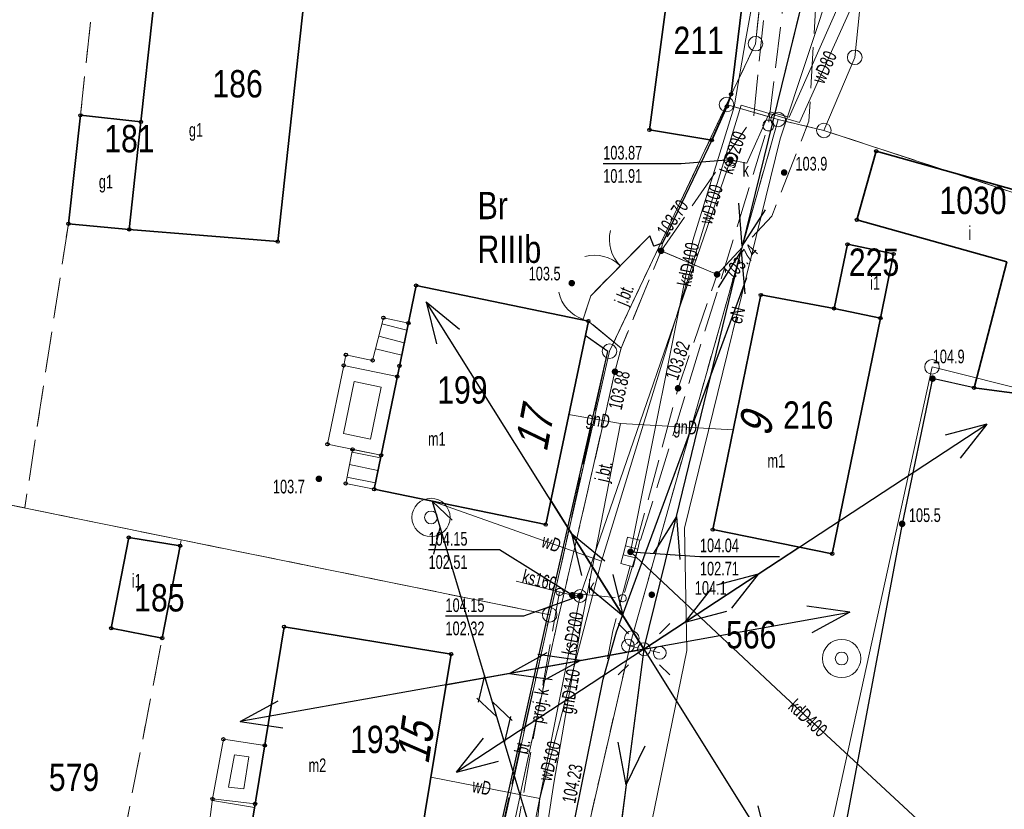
# Model space of a CAD drawing. Header units: inches. Extents: x 6497603 to 6502483, y 5925790 to 5934357.
# Tile 189 of 256: x 6501209 to 6501263, y 5926229 to 5926272. Entities that reach past the tile are written whole.
import ezdxf
from ezdxf.enums import TextEntityAlignment as Align

# ---------------------------------------------------------------- set-up
doc = ezdxf.new("R2010")
doc.units = ezdxf.units.IN
doc.header["$MEASUREMENT"] = 0
for name, pattern in [('2.25_0.75', [3, 2.25, -0.75]), ('219-1000', [0, 0]), ('egkk-1000', [3, 2.25, -0.75]), ('egug-1000', [1.5, 0.75, -0.75]), ('otob_1000', [0, 0]), ('otof_1000', [0, 0]), ('suep_nn_1000', [0, 0]), ('supp_1000', [1.25, 0.625, -0.625]), ('sutp_1000', [0, 0])]:
    doc.linetypes.add(name, pattern=pattern)
for name, color, linetype in [('202-punkt graniczny', 7, 'Continuous'), ('209-oznaczenie konturu klasyfikacyjnego', 7, 'Continuous'), ('210-oznaczenie konturu użytku gruntowego', 7, 'Continuous'), ('211-numer działki ewidencyjnej', 7, 'Continuous'), ('217-kontur klasyfikacyjny', 7, 'Continuous'), ('218-kontur użytku gruntowego', 7, 'Continuous'), ('219-działka ewidencyjna', 7, 'Continuous'), ('238-Punkt adresowy budynku', 7, 'Continuous'), ('312-budynek ewidencyjny', 7, 'Continuous'), ('312-oznaczenie budynku ewidencyjnego', 7, 'Continuous'), ('312-oznaczenie budynku ewidencyjnego-Atr117', 7, 'Continuous'), ('352-schody', 7, 'Continuous'), ('brama', 7, 'Continuous'), ('furtka', 7, 'Continuous'), ('jezdnia', 7, 'Continuous'), ('jezdnia-Atr17', 7, 'Continuous'), ('kratka ściekowa', 7, 'Continuous'), ('latarnia', 7, 'Continuous'), ('obszar utwardzony', 7, 'Continuous'), ('obszar utwardzony-Atr17', 7, 'Continuous'), ('ogrodzenie trwałe', 7, 'Continuous'), ('pikieta naturalna', 7, 'Continuous'), ('pikieta naturalna-Atr2', 7, 'Continuous'), ('pikieta sztuczna', 7, 'Continuous'), ('pikieta sztuczna-Atr2', 7, 'Continuous'), ('przewód elektroenergetyczny niskiego napięcia', 7, 'Continuous'), ('przewód elektroenergetyczny podziemny', 7, 'Continuous'), ('przewód elektroenergetyczny podziemny-Atr1', 7, 'Continuous'), ('przewód gazowy', 7, 'Continuous'), ('przewód gazowy-Atr1', 7, 'Continuous'), ('przewód kanalizacyjny', 7, 'Continuous'), ('przewód kanalizacyjny - ob. projektowany', 7, 'Continuous'), ('przewód kanalizacyjny - ob. projektowany-Atr1', 7, 'Continuous'), ('przewód kanalizacyjny-Atr1', 7, 'Continuous'), ('przewód telekomunikacyjny napowietrzny', 7, 'Continuous'), ('przewód wodociągowy', 7, 'Continuous'), ('przewód wodociągowy-Atr1', 7, 'Continuous'), ('Punkt budynku', 7, 'Continuous'), ('rzędna', 7, 'Continuous'), ('rzędna-Atr2', 7, 'Continuous'), ('rzędna-Atr3', 7, 'Continuous'), ('studnia kanalizacyjna', 7, 'Continuous'), ('studnia kanalizacyjna - ob. projektowany', 7, 'Continuous'), ('studnia kanalizacyjna-Atr17', 7, 'Continuous'), ('studnia zwykła', 7, 'Continuous'), ('słup przewodów napowietrznych', 7, 'Continuous'), ('weranda lub ganek', 7, 'Continuous')]:
    doc.layers.add(name, color=color, linetype=linetype)
doc.styles.get("Standard").update_dxf_attribs({"font": 'arial.ttf'})
doc.linetypes.add('902-1000', pattern='A,5,0,[1,ksztalty.shx,S=1,R=0,X=0,Y=0],5', length=10)

# ---------------------------------------------------------------- blocks, each defined once
blk = doc.blocks.new('202')
at = {"color": 0, "linetype": 'Continuous', "lineweight": 0}
blk.add_circle((0, 0), 0.4, dxfattribs=at)
blk = doc.blocks.new('PUNKTBUD')
at = {"color": 0}
blk.add_circle((0, 0), 0.09, dxfattribs=at)
blk = doc.blocks.new('PW01')
at = {"linetype": 'Continuous', "lineweight": 13}
h = blk.add_hatch(color=0, dxfattribs=at)
edge = h.paths.add_edge_path()
edge.add_arc((0, 0), 0.18, 0, 360)
blk = doc.blocks.new('US13')
at = {"color": 0, "linetype": 'Continuous', "lineweight": 13}
for radius in [1.05, 0.35]:
    blk.add_circle((0, 0), radius, dxfattribs=at)
blk = doc.blocks.new('SM01')
at = {"color": 0, "linetype": 'Continuous', "lineweight": 13}
for p, q in [((-0.848, 0.848), (-1.414, 1.414)), ((0.849, 0.848), (1.414, 1.414)), ((-0.848, -0.849), (-1.414, -1.414)), ((0.849, -0.849), (1.414, -1.414))]:
    blk.add_line(p, q, dxfattribs=at)
blk.add_circle((0, 0), 0.35, dxfattribs=at)
blk = doc.blocks.new('US15')
at = {"color": 0, "linetype": 'Continuous', "lineweight": 13}
blk.add_circle((0, 0), 0.35, dxfattribs=at)
blk = doc.blocks.new('US05')
at = {"color": 0, "linetype": 'Continuous', "lineweight": 13}
for p, q in [((-0.75, -0.35), (-0.75, 0.35)), ((-0.75, 0.35), (-0.25, 0.35)), ((-0.25, -0.35), (-0.25, 0.35)), ((-0.25, 0.35), (0.25, 0.35)), ((0.25, -0.35), (0.25, 0.35)), ((0.25, 0.35), (0.75, 0.35)), ((0.75, -0.35), (0.75, 0.35)), ((-0.75, -0.35), (-0.25, -0.35)), ((-0.25, -0.35), (0.25, -0.35)), ((0.25, -0.35), (0.75, -0.35))]:
    blk.add_line(p, q, dxfattribs=at)
blk = doc.blocks.new('OK02')
at = {"color": 0, "linetype": 'Continuous', "lineweight": 0}
for centre, start, end in [((-2, 0), 0, 60), ((2, 0), 120, 180)]:
    blk.add_arc(centre, 2, start, end, dxfattribs=at)
blk = doc.blocks.new('SM05')
at = {"color": 0, "linetype": 'Continuous', "lineweight": 13}
blk.add_circle((0, 0), 0.35, dxfattribs=at)
blk = doc.blocks.new('SUEP1')
at = {"color": 0, "linetype": 'Continuous'}
for p, q in [((7.5, 0), (5.25, 0.75)), ((22.5, 0), (20.25, 0.75)), ((0, 0), (7.5, 0)), ((7.5, 0), (5.25, -0.75)), ((7.5, 0), (22.5, 0)), ((22.5, 0), (20.25, -0.75))]:
    blk.add_line(p, q, dxfattribs=at)
blk = doc.blocks.new('OK04')
at = {"color": 0, "linetype": 'Continuous', "lineweight": 0}
blk.add_arc((2, 0), 2, 120, 180, dxfattribs=at)
blk = doc.blocks.new('SUTP')
at = {"color": 0, "linetype": 'Continuous'}
for p, q in [((0, 0), (1.299, 0.75)), ((13.848, 0), (12.549, 0.75)), ((0, 0), (13.848, 0)), ((2.799, -0.75), (1.5, 0)), ((11.049, -0.75), (12.348, 0))]:
    blk.add_line(p, q, dxfattribs=at)

msp = doc.modelspace()

# ---------------------------------------------------------------- linework, layer by layer
at = {"layer": '217-kontur klasyfikacyjny', "color": 3, "linetype": 'egkk-1000', "lineweight": 18, "flags": 128}
for points in [[(6501215.9, 5926301.78), (6501212.1, 5926266.84)], [(6501251.32, 5926291.4), (6501249.13, 5926270.77)], [(6501249.13, 5926270.77), (6501247.54, 5926267.43)], [(6501241.12, 5926253.89), (6501247.54, 5926267.43)], [(6501247.54, 5926267.43), (6501250.37, 5926266.61)], [(6501212.1, 5926266.84), (6501211.44, 5926260.89)], [(6501250.37, 5926266.61), (6501252.88, 5926266.01)], [(6501252.88, 5926266.01), (6501267.09, 5926261.34)], [(6501211.44, 5926260.89), (6501209.05, 5926245.29)], [(6501237.84, 5926239.43), (6501241.12, 5926253.89)], [(6501209.05, 5926245.29), (6501186.69, 5926249.84)], [(6501217.63, 5926243.54), (6501209.05, 5926245.29)], [(6501216.59, 5926238.15), (6501217.57, 5926243.22)], [(6501217.57, 5926243.22), (6501217.63, 5926243.54)], [(6501217.63, 5926243.54), (6501237.84, 5926239.43)], [(6501213.24, 5926220.82), (6501216.59, 5926238.15)]]:
    msp.add_lwpolyline(points, dxfattribs=at)
at = {"layer": '218-kontur użytku gruntowego', "color": 3, "linetype": 'egug-1000', "lineweight": 18, "flags": 128}
for points in [[(6501215.9, 5926301.78), (6501212.1, 5926266.84)], [(6501251.32, 5926291.4), (6501249.13, 5926270.77)], [(6501249.13, 5926270.77), (6501247.54, 5926267.43)], [(6501241.12, 5926253.89), (6501247.54, 5926267.43)], [(6501247.54, 5926267.43), (6501250.37, 5926266.61)], [(6501212.1, 5926266.84), (6501211.44, 5926260.89)], [(6501250.37, 5926266.61), (6501242.34, 5926238.14)], [(6501250.37, 5926266.61), (6501252.88, 5926266.01)], [(6501252.88, 5926266.01), (6501267.09, 5926261.34)], [(6501211.44, 5926260.89), (6501209.05, 5926245.29)], [(6501237.84, 5926239.43), (6501241.12, 5926253.89)], [(6501209.05, 5926245.29), (6501186.69, 5926249.84)], [(6501217.63, 5926243.54), (6501209.05, 5926245.29)], [(6501216.59, 5926238.15), (6501217.57, 5926243.22)], [(6501217.57, 5926243.22), (6501217.63, 5926243.54)], [(6501217.63, 5926243.54), (6501237.84, 5926239.43)], [(6501235.14, 5926227.1), (6501237.84, 5926239.43)], [(6501213.24, 5926220.82), (6501216.59, 5926238.15)], [(6501242.34, 5926238.14), (6501238.06, 5926219.55)]]:
    msp.add_lwpolyline(points, dxfattribs=at)
at = {"layer": '219-działka ewidencyjna', "color": 3, "linetype": '219-1000', "lineweight": 18, "flags": 128}
for points in [[(6501260.58, 5926328.72), (6501254.57, 5926270.02)], [(6501251.32, 5926291.4), (6501249.13, 5926270.77)], [(6501249.13, 5926270.77), (6501247.54, 5926267.43)], [(6501254.57, 5926270.02), (6501252.88, 5926266.01)], [(6501247.54, 5926267.43), (6501241.12, 5926253.89)], [(6501250.37, 5926266.61), (6501247.54, 5926267.43)], [(6501250.37, 5926266.61), (6501242.34, 5926238.14)], [(6501252.88, 5926266.01), (6501250.37, 5926266.61)], [(6501252.88, 5926266.01), (6501267.09, 5926261.34)], [(6501241.12, 5926253.89), (6501237.84, 5926239.43)], [(6501250.19, 5926213.64), (6501258.81, 5926253.03)], [(6501258.81, 5926253.03), (6501264.58, 5926251.6)], [(6501237.84, 5926239.43), (6501186.69, 5926249.84)], [(6501237.84, 5926239.43), (6501235.14, 5926227.1)], [(6501242.34, 5926238.14), (6501238.06, 5926219.55)]]:
    msp.add_lwpolyline(points, dxfattribs=at)
at = {"layer": '312-budynek ewidencyjny', "color": 7, "linetype": 'Continuous', "lineweight": 35, "flags": 128}
for points in [[(6501243.31, 5926266.04), (6501245.43, 5926282.03)], [(6501249.43, 5926281.51), (6501247.79, 5926268)], [(6501215.42, 5926266.48), (6501216.69, 5926278.13)], [(6501224.81, 5926277.26), (6501222.92, 5926259.91)], [(6501247.79, 5926268), (6501247.56, 5926267.33)], [(6501211.44, 5926260.89), (6501212.1, 5926266.84)], [(6501212.1, 5926266.84), (6501215.42, 5926266.48)], [(6501247.56, 5926267.33), (6501246.73, 5926265.48)], [(6501215.42, 5926266.48), (6501214.78, 5926260.58)], [(6501214.78, 5926260.58), (6501215.42, 5926266.48)], [(6501246.73, 5926265.48), (6501243.31, 5926266.04)], [(6501254.69, 5926261.1), (6501255.75, 5926264.87)], [(6501255.75, 5926264.87), (6501267.55, 5926261.57)], [(6501262.91, 5926258.8), (6501254.69, 5926261.1)], [(6501214.78, 5926260.58), (6501211.44, 5926260.89)], [(6501222.92, 5926259.91), (6501214.78, 5926260.58)], [(6501253.44, 5926256.24), (6501254.17, 5926259.76)], [(6501254.17, 5926259.76), (6501256.7, 5926259.23)], [(6501256.7, 5926259.23), (6501255.98, 5926255.71)], [(6501261.12, 5926251.89), (6501262.91, 5926258.8)], [(6501228.21, 5926246.32), (6501230.51, 5926257.5)], [(6501230.51, 5926257.5), (6501239.96, 5926255.55)], [(6501246.78, 5926244.1), (6501249.42, 5926256.98)], [(6501249.42, 5926256.98), (6501253.44, 5926256.24)], [(6501253.44, 5926256.24), (6501255.98, 5926255.71)], [(6501255.98, 5926255.71), (6501253.44, 5926256.24)], [(6501239.96, 5926255.55), (6501237.62, 5926244.38)], [(6501255.98, 5926255.71), (6501253.34, 5926242.78)], [(6501264.71, 5926251.41), (6501261.12, 5926251.89)], [(6501237.62, 5926244.38), (6501228.21, 5926246.32)], [(6501213.79, 5926238.69), (6501214.75, 5926243.67)], [(6501214.75, 5926243.67), (6501217.57, 5926243.22)], [(6501253.34, 5926242.78), (6501246.78, 5926244.1)], [(6501217.57, 5926243.22), (6501216.59, 5926238.15)], [(6501221.55, 5926228.26), (6501223.27, 5926238.77)], [(6501223.27, 5926238.77), (6501232.43, 5926237.27)], [(6501216.59, 5926238.15), (6501213.79, 5926238.69)], [(6501232.43, 5926237.27), (6501230.72, 5926226.84)]]:
    msp.add_lwpolyline(points, dxfattribs=at)
at = {"layer": '352-schody', "color": 7, "linetype": 'Continuous', "lineweight": 18, "flags": 128}
for points in [[(6501228.13, 5926253.39), (6501228.72, 5926255.73), (6501230.09, 5926255.44), (6501229.6, 5926253.09), (6501229.48, 5926252.5), (6501226.54, 5926253.11), (6501226.66, 5926253.7)], [(6501228.13, 5926253.39), (6501228.72, 5926255.73), (6501230.09, 5926255.44), (6501229.6, 5926253.09), (6501229.48, 5926252.5), (6501226.54, 5926253.11), (6501226.66, 5926253.7)], [(6501228.21, 5926246.32), (6501226.65, 5926246.64), (6501227.03, 5926248.5), (6501228.59, 5926248.18)], [(6501228.21, 5926246.32), (6501226.65, 5926246.64), (6501227.03, 5926248.5), (6501228.59, 5926248.18)], [(6501219.35, 5926229.32), (6501219.1, 5926227.47), (6501221.35, 5926227.12), (6501221.55, 5926228.26), (6501221.68, 5926229.05)], [(6501219.35, 5926229.32), (6501219.1, 5926227.47), (6501221.35, 5926227.12), (6501221.55, 5926228.26), (6501221.68, 5926229.05)]]:
    msp.add_lwpolyline(points, close=True, dxfattribs=at)
for points in [[(6501228.634, 5926255.391), (6501230.008, 5926255.044)], [(6501228.463, 5926254.712), (6501229.865, 5926254.359)], [(6501228.292, 5926254.033), (6501229.722, 5926253.673)], [(6501228.561, 5926248.036), (6501227, 5926248.355)], [(6501228.42, 5926247.35), (6501226.86, 5926247.669)], [(6501228.28, 5926246.664), (6501226.72, 5926246.983)], [(6501221.646, 5926228.845), (6501219.339, 5926229.239)]]:
    msp.add_lwpolyline(points, dxfattribs=at)
at = {"layer": 'brama', "color": 7, "linetype": 'otob_1000', "lineweight": 18, "flags": 128}
msp.add_lwpolyline([(6501240.09, 5926256.94), (6501243.33, 5926260.23)], dxfattribs=at)
at = {"layer": 'furtka', "color": 7, "linetype": 'otof_1000', "lineweight": 18, "flags": 128}
msp.add_lwpolyline([(6501239.68, 5926255.65), (6501240.09, 5926256.94)], dxfattribs=at)
at = {"layer": 'jezdnia', "color": 7, "linetype": '2.25_0.75', "lineweight": 18, "flags": 128}
for points in [[(6501243.95, 5926259.4), (6501249.03, 5926266.77), (6501249.66, 5926273.03), (6501250.52, 5926281.07), (6501252.29, 5926297.84), (6501253.47, 5926316.61), (6501255.2, 5926322.16), (6501257.54, 5926329.77), (6501266.86, 5926344.09), (6501276.15, 5926358.29), (6501287.15, 5926373.9), (6501295.68, 5926386.33), (6501304.11, 5926402.49), (6501307.79, 5926414.05), (6501307.72, 5926423.34), (6501303.7, 5926437.02), (6501307.83, 5926436.45), (6501308.99, 5926436.29), (6501310.35, 5926423.34), (6501310.23, 5926413.36), (6501306.29, 5926401.12), (6501297.62, 5926384.88), (6501289, 5926372.1), (6501278.5, 5926356.61), (6501268.92, 5926342.49), (6501259.75, 5926327.95), (6501257.79, 5926323.13), (6501257.15, 5926321.29), (6501256.78, 5926316.1), (6501254.91, 5926297.5), (6501253.08, 5926280.88), (6501252.42, 5926272.66), (6501252.06, 5926266.52), (6501250.02, 5926261.3), (6501247.02, 5926258.11)], [(6501241.76, 5926254.06), (6501239.96, 5926255.55), (6501239.68, 5926255.65), (6501240.09, 5926256.94), (6501243.33, 5926260.23), (6501243.55, 5926259.65), (6501244.02, 5926259.82), (6501243.95, 5926259.4)], [(6501234.37, 5926216.98), (6501234.57, 5926218.95), (6501233.97, 5926218.98), (6501233.72, 5926218.99), (6501231.12, 5926221.38), (6501231.28, 5926222.39), (6501232.09, 5926226.59), (6501233.83, 5926226.3), (6501234.98, 5926226.99), (6501235.11, 5926227.2), (6501235.71, 5926227.15), (6501238.32, 5926239.31), (6501239.08, 5926242.52), (6501241.42, 5926252.77), (6501241.76, 5926254.06), (6501243.95, 5926259.4), (6501247.02, 5926258.11), (6501244.88, 5926251.86), (6501241.3, 5926238.54), (6501240.78, 5926235.89), (6501239.27, 5926228.48), (6501238.84, 5926226.34), (6501238.43, 5926223.3), (6501238.15, 5926219.28), (6501237.88, 5926214.36)]]:
    msp.add_lwpolyline(points, close=True, dxfattribs=at)
at = {"layer": 'obszar utwardzony', "color": 7, "linetype": '2.25_0.75', "lineweight": 18, "flags": 128}
msp.add_lwpolyline([(6501235.11, 5926227.2), (6501238.57, 5926242.62), (6501241.03, 5926253.88), (6501239.79, 5926254.75), (6501239.96, 5926255.55), (6501241.76, 5926254.06), (6501241.42, 5926252.77), (6501239.08, 5926242.52), (6501238.32, 5926239.31), (6501235.71, 5926227.15)], close=True, dxfattribs=at)
at = {"layer": 'ogrodzenie trwałe', "color": 7, "linetype": '902-1000', "lineweight": 25, "flags": 128}
for points in [[(6501246.73, 5926265.48), (6501244.02, 5926259.82), (6501243.55, 5926259.65), (6501243.33, 5926260.23)], [(6501238.43, 5926223.3), (6501238.84, 5926226.34), (6501239.27, 5926228.48), (6501240.78, 5926235.89), (6501241.51, 5926238.49), (6501243.26, 5926243.26), (6501243.62, 5926244.26), (6501248.66, 5926257.93)], [(6501230.75, 5926226.78), (6501233.83, 5926226.3), (6501234.98, 5926226.99), (6501237.74, 5926239.39), (6501241.03, 5926253.88), (6501239.79, 5926254.75)], [(6501261.12, 5926251.89), (6501258.84, 5926252.39), (6501257.17, 5926244.42), (6501253.73, 5926226.11)]]:
    msp.add_lwpolyline(points, dxfattribs=at)
at = {"layer": 'przewód elektroenergetyczny niskiego napięcia', "color": 1, "linetype": 'suep_nn_1000', "lineweight": 18, "flags": 128}
for points in [[(6501253.74, 5926281.51), (6501243.01, 5926237.54)], [(6501243.01, 5926237.54), (6501253.74, 5926281.51)], [(6501243.01, 5926237.54), (6501237.9, 5926245.7)], [(6501243.01, 5926237.54), (6501251.54, 5926243.14)], [(6501243.01, 5926237.54), (6501232.15, 5926235.59)], [(6501235.11, 5926176.98), (6501243.01, 5926237.54)], [(6501243.01, 5926237.54), (6501235.11, 5926176.98)]]:
    msp.add_lwpolyline(points, dxfattribs=at)
at = {"layer": 'przewód elektroenergetyczny podziemny', "color": 1, "linetype": 'Continuous', "lineweight": 18, "flags": 128}
msp.add_lwpolyline([(6501259.83, 5926317.92), (6501256.44, 5926283.53), (6501250.49, 5926265.55), (6501245.23, 5926244.18), (6501245.37, 5926237.47), (6501239.93, 5926210.93), (6501239.34, 5926200.26), (6501238.58, 5926171.25), (6501239.39, 5926157.28), (6501239.32, 5926148.35), (6501239.59, 5926145.21), (6501234.19, 5926145.36), (6501233.4, 5926138.48), (6501225.4, 5926139.47), (6501207.46, 5926141.41), (6501207.01, 5926137.64), (6501206.51, 5926137.7)], dxfattribs=at)
at = {"layer": 'przewód gazowy', "color": 40, "linetype": 'Continuous', "lineweight": 18, "flags": 128}
for points in [[(6501238.88, 5926250.42), (6501241.73, 5926249.92)], [(6501233.67, 5926096.17), (6501234.41, 5926099.58), (6501236.43, 5926120.48), (6501236.51, 5926121.76), (6501237.01, 5926129.45), (6501238, 5926139.97), (6501238.59, 5926148.07), (6501239.1, 5926164.77), (6501239.17, 5926166.9), (6501239.16, 5926171.13), (6501236.59, 5926189.11), (6501235.89, 5926200.13), (6501236.96, 5926223.01), (6501237.09, 5926223.86), (6501238.07, 5926230.18), (6501239.55, 5926238.79), (6501241.73, 5926249.92)], [(6501241.73, 5926249.92), (6501247.9, 5926249.57)]]:
    msp.add_lwpolyline(points, dxfattribs=at)
at = {"layer": 'przewód kanalizacyjny', "color": 34, "linetype": 'Continuous', "lineweight": 18, "flags": 128}
for points in [[(6501329.86, 5926414.62), (6501318.5, 5926387.72), (6501309.49, 5926368.22), (6501294.29, 5926351.16), (6501288.36, 5926344.8), (6501280.06, 5926335.74), (6501276, 5926331.38), (6501273.89, 5926325.54), (6501269.8, 5926314.4), (6501265.85, 5926303.61), (6501262.2, 5926293.81), (6501258.3, 5926283.31), (6501253.74, 5926272.97), (6501250.98, 5926266.74), (6501249.92, 5926267.04), (6501248.66, 5926264.22), (6501247.76, 5926264.4), (6501239.51, 5926240.46)], [(6501257.76, 5926358.49), (6501255.5, 5926341.73), (6501254.04, 5926326), (6501251.73, 5926295.03), (6501251.27, 5926286.44), (6501250.12, 5926279.38), (6501248.59, 5926271.04), (6501247.96, 5926267.31), (6501245.7, 5926259.97), (6501242.27, 5926242.88)], [(6501242.27, 5926242.88), (6501250.53, 5926235.12), (6501260.49, 5926225.9), (6501275.12, 5926212.53), (6501285.31, 5926204.43), (6501288.49, 5926195.68), (6501294.21, 5926183.47), (6501297.46, 5926170.93), (6501300.71, 5926163.55), (6501306.7, 5926149.54), (6501310, 5926142.23), (6501307.77, 5926119.85), (6501306.67, 5926110.32)], [(6501239.51, 5926240.46), (6501239.08, 5926240.5), (6501236.01, 5926241.27)], [(6501239.51, 5926240.46), (6501236.3, 5926224.33), (6501236.02, 5926213.32), (6501235.2, 5926178.71), (6501235.11, 5926176.98), (6501236.13, 5926155.01), (6501236.75, 5926144.04), (6501235.79, 5926136.62), (6501234.53, 5926122.48), (6501233.23, 5926108.95)]]:
    msp.add_lwpolyline(points, dxfattribs=at)
at = {"layer": 'przewód kanalizacyjny - ob. projektowany', "color": 34, "linetype": '2.25_0.75', "lineweight": 18, "flags": 128}
msp.add_lwpolyline([(6501297.62, 5926384.88), (6501281.75, 5926361.65), (6501258.23, 5926327.7), (6501254.79, 5926306.69), (6501249.83, 5926266.28), (6501241.85, 5926240.34), (6501238.38, 5926240.68), (6501235.1, 5926222.31), (6501234.84, 5926213.34), (6501233.88, 5926205.62), (6501235.97, 5926177.35), (6501235.72, 5926146.01), (6501232.67, 5926112.41), (6501233.37, 5926108.95)], dxfattribs=at)
at = {"layer": 'przewód telekomunikacyjny napowietrzny', "color": 30, "linetype": 'sutp_1000', "lineweight": 18, "flags": 128}
msp.add_lwpolyline([(6501238.22, 5926222.83), (6501231.4, 5926245.66)], dxfattribs=at)
at = {"layer": 'przewód wodociągowy', "color": 5, "linetype": 'Continuous', "lineweight": 18, "flags": 128}
for points in [[(6501251.54, 5926266.45), (6501259.05, 5926283.15), (6501272.53, 5926319.55), (6501276.76, 5926330.9), (6501276.95, 5926331.22), (6501289.29, 5926344.57), (6501297.06, 5926352.98), (6501303.08, 5926359.28), (6501310.51, 5926367.35), (6501330.32, 5926413.67), (6501336.89, 5926422.28), (6501339.32, 5926425.02), (6501344.02, 5926433.92), (6501338.53, 5926435.49), (6501338.24, 5926435.53)], [(6501233.8, 5926104.53), (6501234.3, 5926112.26), (6501235.29, 5926125.29), (6501235.82, 5926132.79), (6501235.84, 5926133.01), (6501236.24, 5926138.63), (6501236.77, 5926153.59), (6501237.07, 5926171.29), (6501237.22, 5926181.44), (6501235.59, 5926197.48), (6501235.29, 5926208.39), (6501236.65, 5926223.16), (6501237.3, 5926229.35), (6501240.69, 5926242.38), (6501248.34, 5926267.39), (6501251.54, 5926266.45)], [(6501231.4, 5926245.66), (6501240.69, 5926242.38)], [(6501231.32, 5926230.52), (6501237.3, 5926229.35)]]:
    msp.add_lwpolyline(points, dxfattribs=at)
at = {"layer": 'rzędna-Atr2', "color": 7, "flags": 128}
for points in [[(6501247.76, 5926264.4), (6501245.06, 5926264.18), (6501240.777, 5926264.18)], [(6501239.08, 5926240.5), (6501235.08, 5926242.99), (6501231.196, 5926242.99)], [(6501242.27, 5926242.88), (6501246.08, 5926242.63), (6501250.442, 5926242.63)], [(6501239.51, 5926240.46), (6501236.4, 5926239.35), (6501232.125, 5926239.35)]]:
    msp.add_lwpolyline(points, dxfattribs=at)
at = {"layer": 'studnia kanalizacyjna - ob. projektowany', "color": 34, "linetype": 'Continuous', "lineweight": 18, "flags": 128}
for points in [[(6501250.05, 5926266.49), (6501250.08, 5926266.44), (6501250.11, 5926266.39), (6501250.13, 5926266.33), (6501250.13, 5926266.26), (6501250.12, 5926266.2), (6501250.1, 5926266.14), (6501250.07, 5926266.09), (6501250.02, 5926266.05), (6501249.97, 5926266.01), (6501249.91, 5926265.99), (6501249.85, 5926265.98), (6501249.79, 5926265.98), (6501249.73, 5926266), (6501249.67, 5926266.03), (6501249.62, 5926266.07), (6501249.58, 5926266.12), (6501249.55, 5926266.17), (6501249.54, 5926266.23), (6501249.53, 5926266.29), (6501249.54, 5926266.36), (6501249.57, 5926266.42), (6501249.6, 5926266.47), (6501249.64, 5926266.51), (6501249.7, 5926266.55), (6501249.76, 5926266.57), (6501249.82, 5926266.58), (6501249.88, 5926266.58), (6501249.94, 5926266.56), (6501250, 5926266.53)], [(6501238.51, 5926240.84), (6501238.54, 5926240.81), (6501238.56, 5926240.77), (6501238.58, 5926240.74), (6501238.59, 5926240.69), (6501238.58, 5926240.65), (6501238.57, 5926240.61), (6501238.55, 5926240.57), (6501238.53, 5926240.54), (6501238.5, 5926240.52), (6501238.46, 5926240.5), (6501238.42, 5926240.49), (6501238.38, 5926240.48), (6501238.34, 5926240.49), (6501238.3, 5926240.5), (6501238.26, 5926240.53), (6501238.23, 5926240.56), (6501238.21, 5926240.59), (6501238.19, 5926240.63), (6501238.19, 5926240.67), (6501238.19, 5926240.71), (6501238.2, 5926240.75), (6501238.22, 5926240.79), (6501238.24, 5926240.82), (6501238.28, 5926240.85), (6501238.31, 5926240.87), (6501238.35, 5926240.88), (6501238.39, 5926240.88), (6501238.44, 5926240.88), (6501238.47, 5926240.86)], [(6501241.96, 5926240.5), (6501241.99, 5926240.47), (6501242.02, 5926240.43), (6501242.03, 5926240.39), (6501242.04, 5926240.35), (6501242.04, 5926240.31), (6501242.03, 5926240.27), (6501242.01, 5926240.23), (6501241.98, 5926240.2), (6501241.95, 5926240.17), (6501241.91, 5926240.15), (6501241.87, 5926240.14), (6501241.83, 5926240.14), (6501241.79, 5926240.15), (6501241.75, 5926240.16), (6501241.71, 5926240.18), (6501241.68, 5926240.21), (6501241.66, 5926240.25), (6501241.65, 5926240.29), (6501241.64, 5926240.33), (6501241.64, 5926240.37), (6501241.65, 5926240.41), (6501241.67, 5926240.45), (6501241.7, 5926240.48), (6501241.73, 5926240.51), (6501241.77, 5926240.53), (6501241.81, 5926240.54), (6501241.85, 5926240.54), (6501241.89, 5926240.53), (6501241.93, 5926240.52)]]:
    msp.add_lwpolyline(points, close=True, dxfattribs=at)
at = {"layer": 'słup przewodów napowietrznych', "color": 7, "linetype": 'supp_1000', "lineweight": 18, "flags": 128}
msp.add_lwpolyline([(6501242.13, 5926237.74), (6501243.88, 5926237.34)], dxfattribs=at)
at = {"layer": 'weranda lub ganek', "color": 0, "linetype": 'CONTINUOUS', "lineweight": 18}
for p, q in [((6501225.65, 5926248.79), (6501226.54, 5926253.11)), ((6501226.54, 5926253.11), (6501229.48, 5926252.5)), ((6501229.48, 5926252.5), (6501228.59, 5926248.18)), ((6501226.536, 5926249.372), (6501227.122, 5926252.223)), ((6501227.122, 5926252.223), (6501228.594, 5926251.918)), ((6501228.594, 5926251.918), (6501228.008, 5926249.067)), ((6501228.008, 5926249.067), (6501226.536, 5926249.372)), ((6501228.59, 5926248.18), (6501225.65, 5926248.79)), ((6501219.35, 5926229.32), (6501219.94, 5926232.6)), ((6501219.94, 5926232.6), (6501222.21, 5926232.26)), ((6501220.229, 5926229.973), (6501220.549, 5926231.751)), ((6501220.549, 5926231.751), (6501221.346, 5926231.631)), ((6501222.21, 5926232.26), (6501221.68, 5926229.05)), ((6501221.346, 5926231.631), (6501221.057, 5926229.877)), ((6501221.057, 5926229.877), (6501220.229, 5926229.973)), ((6501221.68, 5926229.05), (6501219.35, 5926229.32))]:
    msp.add_line(p, q, dxfattribs=at)

# ---------------------------------------------------------------- block references
at = {"layer": '202-punkt graniczny', "color": 7, "linetype": 'Continuous', "lineweight": 18}
for p in [(6501249.13, 5926270.77), (6501254.57, 5926270.02), (6501247.54, 5926267.43), (6501250.37, 5926266.61), (6501252.88, 5926266.01), (6501241.12, 5926253.89), (6501258.81, 5926253.03), (6501237.84, 5926239.43), (6501242.34, 5926238.14)]:
    msp.add_blockref('202', p, dxfattribs=at)
at = {"layer": 'brama', "color": 7, "linetype": 'Continuous', "lineweight": 18, "rotation": 45.43899999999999}
msp.add_blockref('OK02', (6501241.71, 5926258.585), dxfattribs=at)
at = {"layer": 'furtka', "color": 7, "linetype": 'Continuous', "lineweight": 18, "rotation": 72.368}
msp.add_blockref('OK04', (6501239.68, 5926255.65), dxfattribs=at)
at = {"layer": 'kratka ściekowa', "color": 34, "linetype": 'Continuous', "lineweight": 18, "rotation": 75.866}
msp.add_blockref('US05', (6501242.27, 5926242.88), dxfattribs=at)
at = {"layer": 'latarnia', "color": 7, "linetype": 'Continuous', "lineweight": 18}
msp.add_blockref('SM01', (6501243.01, 5926237.54), dxfattribs=at)
at = {"layer": 'pikieta naturalna', "color": 7, "linetype": 'Continuous', "lineweight": 13}
for p in [(6501250.7, 5926263.7), (6501239.05, 5926257.63), (6501258.84, 5926252.39), (6501225.18, 5926246.89), (6501257.17, 5926244.42), (6501243.44, 5926240.53)]:
    msp.add_blockref('PW01', p, dxfattribs=at)
at = {"layer": 'pikieta sztuczna', "color": 7, "linetype": 'Continuous', "lineweight": 13}
for p in [(6501243.95, 5926259.4), (6501247.02, 5926258.11), (6501241.42, 5926252.77), (6501244.88, 5926251.86)]:
    msp.add_blockref('PW01', p, dxfattribs=at)
at = {"layer": 'przewód elektroenergetyczny niskiego napięcia', "color": 1, "linetype": 'Continuous', "lineweight": 18}
for p, rotation in [((6501253.74, 5926281.51), 256.286), ((6501243.01, 5926237.54), 76.286), ((6501243.01, 5926237.54), 122.056), ((6501243.01, 5926237.54), 33.285), ((6501237.9, 5926245.7), 302.056), ((6501251.54, 5926243.14), 213.2849999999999), ((6501232.15, 5926235.59), 10.179), ((6501243.01, 5926237.54), 190.1789999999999), ((6501243.01, 5926237.54), 262.568)]:
    msp.add_blockref('SUEP1', p, dxfattribs=dict(at, rotation=rotation))
at = {"layer": 'przewód telekomunikacyjny napowietrzny', "color": 30, "linetype": 'Continuous', "lineweight": 18}
for p, rotation in [((6501231.4, 5926245.66), 286.632), ((6501238.22, 5926222.83), 106.632)]:
    msp.add_blockref('SUTP', p, dxfattribs=dict(at, rotation=rotation))
at = {"layer": 'Punkt budynku', "color": 5, "linetype": 'Continuous', "lineweight": 13}
for p in [(6501247.79, 5926268), (6501247.56, 5926267.33), (6501212.1, 5926266.84), (6501215.42, 5926266.48), (6501243.31, 5926266.04), (6501246.73, 5926265.48), (6501255.75, 5926264.87), (6501211.44, 5926260.89), (6501254.69, 5926261.1), (6501214.78, 5926260.58), (6501222.92, 5926259.91), (6501254.17, 5926259.76), (6501256.7, 5926259.23), (6501230.51, 5926257.5), (6501249.42, 5926256.98), (6501253.44, 5926256.24), (6501228.72, 5926255.73), (6501230.09, 5926255.44), (6501239.96, 5926255.55), (6501255.98, 5926255.71), (6501226.66, 5926253.7), (6501228.13, 5926253.39), (6501226.54, 5926253.11), (6501229.6, 5926253.09), (6501229.48, 5926252.5), (6501261.12, 5926251.89), (6501225.65, 5926248.79), (6501227.03, 5926248.5), (6501228.59, 5926248.18), (6501226.65, 5926246.64), (6501228.21, 5926246.32), (6501237.62, 5926244.38), (6501246.78, 5926244.1), (6501214.75, 5926243.67), (6501217.57, 5926243.22), (6501253.34, 5926242.78), (6501213.79, 5926238.69), (6501223.27, 5926238.77), (6501216.59, 5926238.15), (6501232.43, 5926237.27), (6501219.94, 5926232.6), (6501222.21, 5926232.26), (6501219.35, 5926229.32), (6501221.68, 5926229.05)]:
    msp.add_blockref('PUNKTBUD', p, dxfattribs=at)
at = {"layer": 'rzędna', "color": 34, "linetype": 'Continuous', "lineweight": 18}
for p in [(6501247.76, 5926264.4), (6501242.27, 5926242.88), (6501239.08, 5926240.5), (6501239.51, 5926240.46)]:
    msp.add_blockref('PW01', p, dxfattribs=at)
at = {"layer": 'studnia kanalizacyjna', "color": 34, "linetype": 'Continuous', "lineweight": 18}
for p in [(6501247.76, 5926264.4), (6501239.51, 5926240.46)]:
    msp.add_blockref('US15', p, dxfattribs=at)
at = {"layer": 'studnia zwykła', "color": 5, "linetype": 'Continuous', "lineweight": 18}
for p in [(6501231.33, 5926244.77), (6501253.85, 5926237.03)]:
    msp.add_blockref('US13', p, dxfattribs=at)
at = {"layer": 'słup przewodów napowietrznych', "color": 7, "linetype": 'Continuous', "lineweight": 18}
for p in [(6501242.13, 5926237.74), (6501243.88, 5926237.34)]:
    msp.add_blockref('SM05', p, dxfattribs=at)

# ---------------------------------------------------------------- texts
at = {"layer": '209-oznaczenie konturu klasyfikacyjnego', "color": 3, "linetype": 'Continuous', "lineweight": 18, "width": 0.79}
msp.add_text('RIIIb', height=1.5, dxfattribs=at).set_placement((6501233.88, 5926260.24), align=Align.TOP_LEFT)
at = {"layer": '210-oznaczenie konturu użytku gruntowego', "color": 3, "linetype": 'Continuous', "lineweight": 18, "width": 0.79}
msp.add_text('Br', height=1.5, dxfattribs=at).set_placement((6501233.89, 5926261.14))
at = {"layer": '211-numer działki ewidencyjnej', "color": 3, "linetype": 'Continuous', "lineweight": 18, "width": 0.79}
msp.add_text('566', height=1.5, dxfattribs=at).set_placement((6501247.51, 5926237.58))
msp.add_text('579', height=1.5, dxfattribs=at).set_placement((6501210.37, 5926231.26), align=Align.TOP_LEFT)
at = {"layer": '238-Punkt adresowy budynku', "color": 7, "linetype": 'Continuous', "lineweight": 18, "oblique": 15, "width": 0.79}
for s, rotation, p in [('17', 79.315, (6501237.88, 5926249.4)), ('6', 259.218, (6501248.35, 5926250.5)), ('15', 81.509, (6501231.35, 5926232.27))]:
    msp.add_text(s, height=1.8, rotation=rotation, dxfattribs=at).set_placement(p, align=Align.CENTER)
at = {"layer": '312-oznaczenie budynku ewidencyjnego', "color": 7, "linetype": 'Continuous', "lineweight": 18, "width": 0.79}
for s, p in [('211', (6501244.63, 5926270.2)), ('186', (6501219.34, 5926267.82)), ('181', (6501213.41, 5926264.81)), ('1030', (6501259.22, 5926261.42)), ('225', (6501254.25, 5926258.03)), ('199', (6501231.67, 5926251.02)), ('216', (6501250.64, 5926249.64)), ('185', (6501215.05, 5926239.61)), ('193', (6501226.89, 5926231.84))]:
    msp.add_text(s, height=1.5, dxfattribs=at).set_placement(p)
at = {"layer": '312-oznaczenie budynku ewidencyjnego-Atr117', "color": 7, "width": 0.667}
for s, p in [('g1', (6501218.44, 5926266.04)), ('g1', (6501213.5, 5926263.2)), ('i', (6501260.89, 5926260.38)), ('i1', (6501255.69, 5926257.64)), ('m1', (6501231.65, 5926249.08)), ('m1', (6501250.27, 5926247.88)), ('i1', (6501215.19, 5926241.3)), ('m2', (6501225.1, 5926231.17))]:
    msp.add_text(s, height=0.75, dxfattribs=at).set_placement(p, align=Align.MIDDLE_CENTER)
at = {"layer": 'jezdnia-Atr17', "color": 7, "width": 0.667}
for rotation, p in [(67.701, (6501242.06, 5926256.34)), (77.14, (6501241.04, 5926246.67))]:
    msp.add_text('j.bt.', height=0.75, rotation=rotation, dxfattribs=at).set_placement(p)
at = {"layer": 'obszar utwardzony-Atr17', "color": 7, "width": 0.667}
msp.add_text('bt.', height=0.75, rotation=77.886, dxfattribs=at).set_placement((6501236.63, 5926231.74))
at = {"layer": 'pikieta naturalna-Atr2', "color": 7, "width": 0.667}
for s, p in [('103.9', (6501251.32, 5926263.81)), ('103.5', (6501236.69, 5926257.78)), ('104.9', (6501258.85, 5926253.23)), ('103.7', (6501222.66, 5926246.09)), ('105.5', (6501257.54, 5926244.52)), ('104.1', (6501245.8, 5926240.53))]:
    msp.add_text(s, height=0.75, dxfattribs=at).set_placement(p)
at = {"layer": 'pikieta sztuczna-Atr2', "color": 7, "width": 0.667}
for s, rotation, p in [('103.70', 55.422, (6501244.28, 5926260.1)), ('103.74', 46.758, (6501247.86, 5926257.76)), ('103.82', 71.098, (6501244.86, 5926252.25)), ('103.88', 77.14, (6501241.78, 5926250.63)), ('104.23', 78.482, (6501239.24, 5926229.04))]:
    msp.add_text(s, height=0.75, rotation=rotation, dxfattribs=at).set_placement(p)
at = {"layer": 'przewód elektroenergetyczny podziemny-Atr1', "color": 1, "width": 0.667}
msp.add_text('eN', height=0.75, rotation=76.172, dxfattribs=at).set_placement((6501248, 5926255.44), align=Align.MIDDLE_LEFT)
at = {"layer": 'przewód gazowy-Atr1', "color": 40, "width": 0.667}
for s, rotation, p in [('gnD', 350.101, (6501239.87, 5926250.24)), ('gnD', 356.754, (6501244.64, 5926249.76)), ('gnD110', 80.246, (6501238.73, 5926234.02))]:
    msp.add_text(s, height=0.75, rotation=rotation, dxfattribs=at).set_placement(p, align=Align.MIDDLE_LEFT)
at = {"layer": 'przewód kanalizacyjny - ob. projektowany-Atr1', "color": 34, "width": 0.667}
msp.add_text('proj. k', height=0.75, rotation=79.876, dxfattribs=at).set_placement((6501237.1, 5926233.51), align=Align.MIDDLE_LEFT)
at = {"layer": 'przewód kanalizacyjny-Atr1', "color": 34, "width": 0.667}
for s, rotation, p in [('ksD200', 70.985, (6501247.51, 5926263.674)), ('kdD400', 78.652, (6501245.2, 5926257.481)), ('ksD200', 78.745, (6501238.869, 5926237.238)), ('kdD400', 317.209, (6501251.12, 5926234.58))]:
    msp.add_text(s, height=0.75, rotation=rotation, dxfattribs=at).set_placement(p, align=Align.MIDDLE_LEFT)
msp.add_text('ks160', height=0.75, rotation=345.92, dxfattribs=at).set_placement((6501236.28, 5926241.2))
at = {"layer": 'przewód wodociągowy-Atr1', "color": 5, "width": 0.667}
for s, rotation, p in [('wD80', 65.786, (6501252.54, 5926268.67)), ('wD100', 72.993, (6501246.362, 5926260.923)), ('wD', 340.536, (6501237.46, 5926243.52)), ('wD100', 75.417, (6501237.56, 5926230.35)), ('wD', 348.959, (6501233.62, 5926230.07))]:
    msp.add_text(s, height=0.75, rotation=rotation, dxfattribs=at).set_placement(p, align=Align.MIDDLE_LEFT)
at = {"layer": 'rzędna-Atr2', "color": 34, "width": 0.667}
for s, p in [('103.87', (6501240.777, 5926264.188)), ('104.15', (6501231.196, 5926242.998)), ('104.04', (6501246.08, 5926242.638)), ('104.15', (6501232.125, 5926239.357))]:
    msp.add_text(s, height=0.75, dxfattribs=at).set_placement(p, align=Align.BOTTOM_LEFT)
at = {"layer": 'rzędna-Atr3', "color": 34, "width": 0.667}
for s, p in [('101.91', (6501240.777, 5926262.913)), ('102.51', (6501231.196, 5926241.723)), ('102.71', (6501246.08, 5926241.362)), ('102.32', (6501232.125, 5926238.082))]:
    msp.add_text(s, height=0.75, dxfattribs=at).set_placement(p, align=Align.BOTTOM_LEFT)
at = {"layer": 'studnia kanalizacyjna-Atr17', "color": 34, "width": 0.667}
for p in [(6501248.42, 5926263.48), (6501239.95, 5926240.61)]:
    msp.add_text('k', height=0.75, dxfattribs=at).set_placement(p)

doc.saveas('drawing.dxf')
